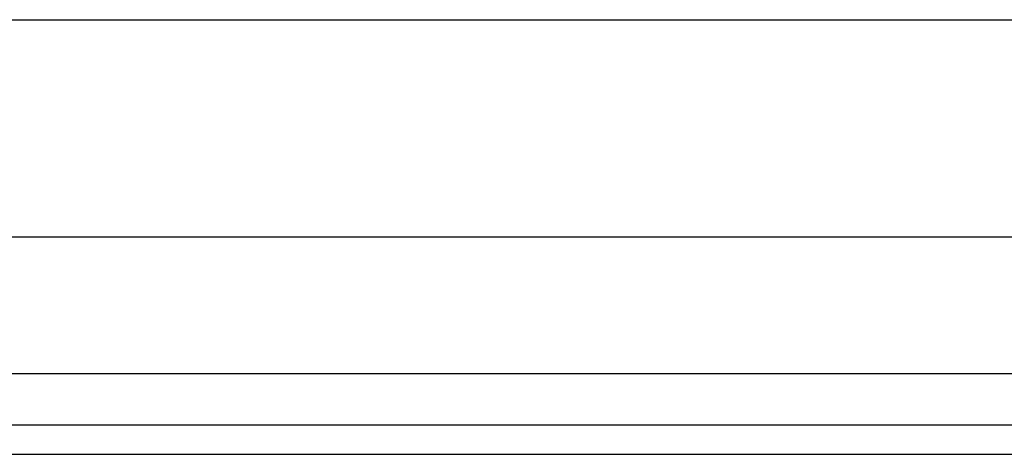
# Model space of a CAD drawing. Header units: inches. Extents: x 4 to 120, y 7 to 65.
# Tile 6 of 149: x 5.56 to 7.344, y 18.77 to 19.558. Entities that reach past the tile are written whole.
import ezdxf

# ---------------------------------------------------------------- set-up
doc = ezdxf.new("R2010")
doc.units = ezdxf.units.IN
doc.header["$MEASUREMENT"] = 0
doc.layers.add('Visible Edges(ANSI)', color=7, linetype='Continuous', lineweight=25)
doc.layers.add('Visible Tangent Edges(ANSI)', color=7, linetype='Continuous', lineweight=25)

msp = doc.modelspace()

# ---------------------------------------------------------------- linework, layer by layer
at = {"layer": 'Visible Edges(ANSI)'}
for p, q in [((4.7708, 19.5578), (26.9149, 19.5578)), ((26.9149, 19.1641), (4.7708, 19.1641)), ((27.666, 18.8234), (4.04, 18.8234)), ((4.04, 18.7704), (27.666, 18.7704))]:
    msp.add_line(p, q, dxfattribs=at)
at = {"layer": 'Visible Tangent Edges(ANSI)'}
msp.add_line((27.666, 18.9164), (4.04, 18.9164), dxfattribs=at)

doc.saveas('drawing.dxf')
